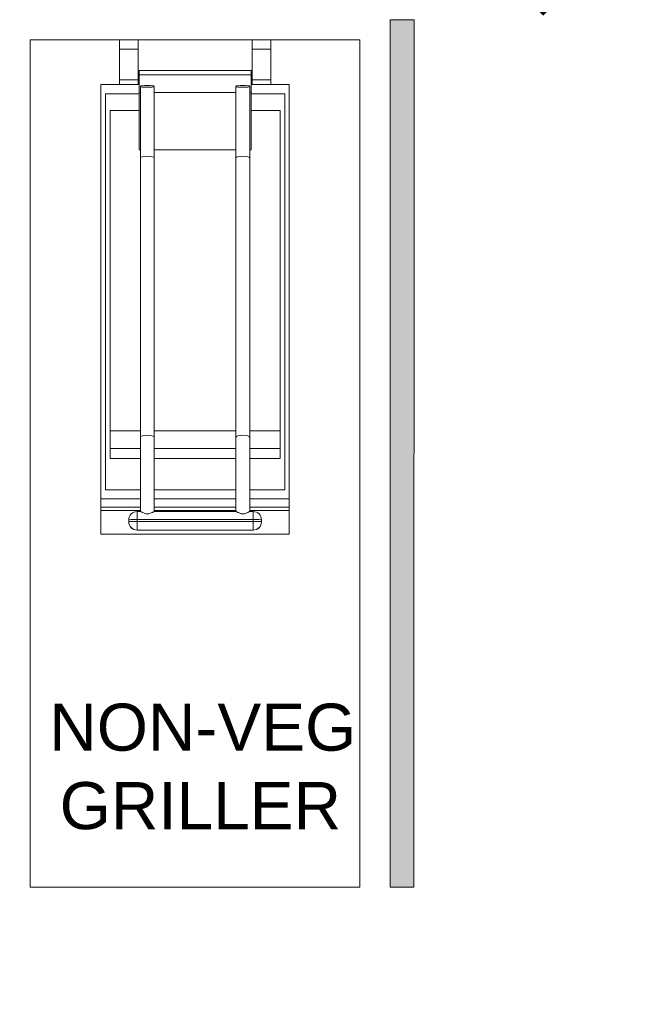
# Model space of a CAD drawing. Header units: millimetres. Extents: x -39166 to 36719, y -31650 to 11510.
# Tile 25 of 38: x 3251 to 3912, y 3119 to 4164. Entities that reach past the tile are written whole.
import ezdxf

# ---------------------------------------------------------------- set-up
doc = ezdxf.new("R2010")
doc.units = ezdxf.units.MM
doc.header["$LTSCALE"] = 500
doc.header["$MEASUREMENT"] = 0
doc.header["$PDMODE"] = 35
doc.header["$PDSIZE"] = -9
doc.linetypes.add('DOT2', pattern=[0.125, 0, -0.125])
for name, color, linetype, lineweight in [('02_EQUIPMENT-NON VEG', 1, 'Continuous', 0), ('02_EQUIPMENT-TEXT', 7, 'Continuous', 0), ('boh partition', 7, 'Continuous', 5), ('DIM', 7, 'Continuous', 9)]:
    doc.layers.add(name, color=color, linetype=linetype, lineweight=lineweight)
doc.styles.get("Standard").update_dxf_attribs({"font": 'arial.ttf', "height": 100})
doc.dimstyles.new('FT-Mts', dxfattribs={"dimscale": 10, "dimtxt": 20, "dimasz": 6, "dimexe": 5, "dimexo": 5, "dimgap": 2, "dimtad": 0, "dimtoh": 1, "dimdec": 0, "dimzin": 9, "dimdsep": 46, "dimtxsty": 'Standard', "dimblk": 'ARCHTICK', "dimcen": 5, "dimdle": 2, "dimclrd": 256, "dimclre": 253, "dimclrt": 6, "dimadec": 0, "dimazin": 2, "dimtfac": 1, "dimtdec": 0, "dimtofl": 0, "dimtmove": 0, "dimatfit": 3, "dimfxl": 0, "dimtolj": 1, "dimtzin": 0, "dimlwd": -1, "dimlwe": 0, "dimarcsym": 0})

# ---------------------------------------------------------------- blocks, each defined once
blk = doc.blocks.new('NON-VEG GRILLER')
for p, q in [((-10.21182266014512, 35.60591133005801), (-10.21182266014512, 36)), ((-9.423645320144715, 36), (-10.21182266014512, 36)), ((-9.423645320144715, 36), (-9.423645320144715, 35.60591133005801)), ((-4.576354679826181, 35.60591133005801), (-4.576354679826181, 36)), ((-3.788177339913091, 36), (-4.576354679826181, 36)), ((-3.788177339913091, 36), (-3.788177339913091, 35.60591133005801)), ((-10.21182266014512, 35.60591133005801), (-10.21182266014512, 34.29847211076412)), ((-10.21182266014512, 35.60591133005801), (-9.423645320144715, 35.60591133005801)), ((-9.423645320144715, 34.29847211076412), (-9.423645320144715, 35.60591133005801)), ((-4.576354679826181, 35.60591133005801), (-4.576354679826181, 34.29847211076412)), ((-4.576354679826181, 35.60591133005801), (-3.788177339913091, 35.60591133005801)), ((-3.788177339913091, 34.29847211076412), (-3.788177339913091, 35.60591133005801)), ((-9.38423645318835, 34.50812921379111), (-9.38423645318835, 34.69338270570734)), ((-9.38423645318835, 34.69338270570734), (-4.61576354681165, 34.69338270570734)), ((-9.38423645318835, 34.50812921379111), (-9.38423645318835, 33.75532232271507)), ((-9.38423645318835, 34.50812921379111), (-4.61576354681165, 34.50812921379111)), ((-4.61576354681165, 34.69338270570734), (-4.61576354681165, 34.50812921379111)), ((-4.61576354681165, 33.75532232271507), (-4.61576354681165, 34.50812921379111)), ((-10.21182266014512, 34.10142777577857), (-11.0000000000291, 34.10142777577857)), ((-11.0000000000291, 15), (-11.0000000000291, 34.10142777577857)), ((-10.21182266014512, 34.10142777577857), (-10.21182266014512, 34.29847211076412)), ((-9.423645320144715, 34.29847211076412), (-10.21182266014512, 34.29847211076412)), ((-10.21182266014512, 34.10142777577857), (-9.423645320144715, 34.10142777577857)), ((-9.423645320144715, 34.29847211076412), (-9.423645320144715, 34.10142777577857)), ((-9.38423645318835, 34.10142777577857), (-9.423645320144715, 34.10142777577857)), ((-9.3251231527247, 34.02312464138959), (-9.3251231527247, 30.98749187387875)), ((-8.733990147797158, 34.02312464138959), (-8.733990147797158, 30.98749187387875)), ((-5.266009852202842, 30.98749187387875), (-5.266009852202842, 34.02312464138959)), ((-4.6748768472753, 30.98749187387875), (-4.6748768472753, 34.02312464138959)), ((-4.576354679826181, 34.10142777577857), (-4.61576354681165, 34.10142777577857)), ((-4.576354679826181, 34.10142777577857), (-4.576354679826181, 34.29847211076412)), ((-3.788177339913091, 34.29847211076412), (-4.576354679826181, 34.29847211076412)), ((-4.576354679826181, 34.10142777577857), (-3.788177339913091, 34.10142777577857)), ((-3.788177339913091, 34.29847211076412), (-3.788177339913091, 34.10142777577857)), ((-3.000000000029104, 34.10142777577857), (-3.788177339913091, 34.10142777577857)), ((-3.000000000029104, 16.49400200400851), (-3.000000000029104, 34.10142777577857)), ((-10.80295566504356, 33.70733910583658), (-9.38423645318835, 33.70733910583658)), ((-10.80295566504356, 16.8880906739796), (-10.80295566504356, 33.70733910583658)), ((-9.38423645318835, 33.75532232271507), (-9.38423645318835, 31.32681610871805)), ((-9.38423645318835, 33.75532232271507), (-9.3251231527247, 33.75532232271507)), ((-8.733990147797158, 33.75532232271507), (-5.266009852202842, 33.75532232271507)), ((-4.6748768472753, 33.75532232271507), (-4.61576354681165, 33.75532232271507)), ((-4.61576354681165, 31.32681610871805), (-4.61576354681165, 33.75532232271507)), ((-4.61576354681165, 33.70733910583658), (-3.197044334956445, 33.70733910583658)), ((-3.197044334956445, 33.70733910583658), (-3.197044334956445, 16.8880906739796)), ((-10.60591133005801, 32.9978468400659), (-10.60591133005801, 19.38463268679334)), ((-10.60591133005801, 32.9978468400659), (-9.38423645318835, 32.9978468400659)), ((-4.61576354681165, 32.9978468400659), (-3.394088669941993, 32.9978468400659)), ((-3.394088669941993, 32.9978468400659), (-3.394088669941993, 19.38463268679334)), ((-9.38423645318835, 31.32681610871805), (-9.3251231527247, 31.32681610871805)), ((-9.3251231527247, 30.98749187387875), (-9.3251231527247, 19.10989582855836)), ((-8.733990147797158, 31.32681610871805), (-5.266009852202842, 31.32681610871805)), ((-8.733990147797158, 30.98749187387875), (-8.733990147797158, 19.10989582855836)), ((-5.266009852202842, 19.10989582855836), (-5.266009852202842, 30.98749187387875)), ((-4.6748768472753, 31.32681610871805), (-4.61576354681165, 31.32681610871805)), ((-4.6748768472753, 19.10989582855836), (-4.6748768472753, 30.98749187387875)), ((-10.60591133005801, 19.38463268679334), (-10.60591133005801, 18.63275618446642)), ((-10.60591133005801, 19.38463268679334), (-9.3251231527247, 19.38463268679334)), ((-8.733990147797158, 19.38463268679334), (-5.266009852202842, 19.38463268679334)), ((-4.6748768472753, 19.38463268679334), (-3.394088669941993, 19.38463268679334)), ((-3.394088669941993, 18.63275618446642), (-3.394088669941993, 19.38463268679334)), ((-9.3251231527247, 19.10989582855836), (-9.3251231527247, 15.96069842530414)), ((-8.733990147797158, 19.10989582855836), (-8.733990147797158, 15.96069842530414)), ((-5.266009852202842, 15.96069842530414), (-5.266009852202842, 19.10989582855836)), ((-4.6748768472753, 15.96069842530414), (-4.6748768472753, 19.10989582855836)), ((-10.60591133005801, 18.63275618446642), (-10.60591133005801, 18.21508582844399)), ((-9.3251231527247, 18.63275618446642), (-10.60591133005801, 18.63275618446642)), ((-5.266009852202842, 18.63275618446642), (-8.733990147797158, 18.63275618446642)), ((-3.394088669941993, 18.63275618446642), (-4.6748768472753, 18.63275618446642)), ((-3.394088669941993, 18.21508582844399), (-3.394088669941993, 18.63275618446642)), ((-10.60591133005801, 18.21508582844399), (-9.3251231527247, 18.21508582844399)), ((-8.733990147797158, 18.21508582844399), (-5.266009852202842, 18.21508582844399)), ((-4.6748768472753, 18.21508582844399), (-3.394088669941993, 18.21508582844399)), ((-9.3251231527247, 16.8880906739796), (-10.80295566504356, 16.8880906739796)), ((-5.266009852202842, 16.8880906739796), (-8.733990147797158, 16.8880906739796)), ((-3.197044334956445, 16.8880906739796), (-4.6748768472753, 16.8880906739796)), ((-9.3251231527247, 16.49400200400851), (-11.0000000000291, 16.49400200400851)), ((-5.266009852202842, 16.49400200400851), (-8.733990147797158, 16.49400200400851)), ((-3.000000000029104, 16.49400200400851), (-4.6748768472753, 16.49400200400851)), ((-3.000000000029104, 16.14655967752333), (-3.000000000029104, 16.49400200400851)), ((-9.3251231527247, 16.14655967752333), (-11.0000000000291, 16.14655967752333)), ((-9.3251231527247, 16.00758274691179), (-11.0000000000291, 16.00758274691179)), ((-9.463054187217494, 15.96069842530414), (-9.463054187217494, 15.61839676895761)), ((-9.320550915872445, 15.96069842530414), (-9.463054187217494, 15.96069842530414)), ((-9.320464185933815, 15.96060909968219), (-9.3121507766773, 15.95894380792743)), ((-9.3121507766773, 15.95894380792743), (-9.299748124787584, 15.95405836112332)), ((-9.299748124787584, 15.95405836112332), (-9.283542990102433, 15.94631558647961)), ((-9.283542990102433, 15.94631558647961), (-9.264264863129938, 15.9364866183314)), ((-9.264264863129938, 15.9364866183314), (-9.24269585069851, 15.92537086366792)), ((-9.24269585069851, 15.92537086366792), (-9.218820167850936, 15.91335552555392)), ((-9.218820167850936, 15.91335552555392), (-9.192028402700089, 15.90069773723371)), ((-9.192028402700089, 15.90069773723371), (-9.162724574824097, 15.88829468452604)), ((-8.896388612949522, 15.88829468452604), (-8.867084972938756, 15.90069773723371)), ((-8.867084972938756, 15.90069773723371), (-8.840293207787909, 15.91335552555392)), ((-8.840293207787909, 15.91335552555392), (-8.816417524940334, 15.92537086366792)), ((-8.816417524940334, 15.92537086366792), (-8.79484832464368, 15.9364866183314)), ((-8.79484832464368, 15.9364866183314), (-8.775570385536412, 15.94631558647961)), ((-8.775570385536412, 15.94631558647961), (-8.759365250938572, 15.95405836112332)), ((-8.759365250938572, 15.95405836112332), (-8.746962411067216, 15.95894380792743)), ((-8.746962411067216, 15.95894380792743), (-8.73864918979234, 15.96060909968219)), ((-5.261437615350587, 15.96069842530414), (-8.738562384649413, 15.96069842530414)), ((-5.266009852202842, 16.14655967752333), (-8.733990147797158, 16.14655967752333)), ((-5.266009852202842, 16.00758274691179), (-8.733990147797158, 16.00758274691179)), ((-5.261350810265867, 15.96060909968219), (-5.253037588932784, 15.95894380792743)), ((-5.253037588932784, 15.95894380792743), (-5.24063474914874, 15.95405836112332)), ((-5.24063474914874, 15.95405836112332), (-5.224429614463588, 15.94631558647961)), ((-5.224429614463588, 15.94631558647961), (-5.205151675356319, 15.9364866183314)), ((-5.205151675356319, 15.9364866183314), (-5.183582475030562, 15.92537086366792)), ((-5.183582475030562, 15.92537086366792), (-5.159706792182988, 15.91335552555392)), ((-5.159706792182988, 15.91335552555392), (-5.132915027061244, 15.90069773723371)), ((-5.132915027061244, 15.90069773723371), (-5.103611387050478, 15.88829468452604)), ((-4.837275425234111, 15.88829468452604), (-4.807971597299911, 15.90069773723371)), ((-4.807971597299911, 15.90069773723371), (-4.781179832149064, 15.91335552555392)), ((-4.781179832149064, 15.91335552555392), (-4.75730414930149, 15.92537086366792)), ((-4.75730414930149, 15.92537086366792), (-4.735735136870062, 15.9364866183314)), ((-4.735735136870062, 15.9364866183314), (-4.716457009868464, 15.94631558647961)), ((-4.716457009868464, 15.94631558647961), (-4.700251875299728, 15.95405836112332)), ((-4.700251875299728, 15.95405836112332), (-4.687849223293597, 15.95894380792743)), ((-4.687849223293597, 15.95894380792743), (-4.679535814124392, 15.96060909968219)), ((-4.536945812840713, 15.96069842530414), (-4.679449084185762, 15.96069842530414)), ((-3.000000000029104, 16.14655967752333), (-4.6748768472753, 16.14655967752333)), ((-3.000000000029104, 16.00758274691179), (-4.6748768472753, 16.00758274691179)), ((-4.536945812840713, 15.61839676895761), (-4.536945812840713, 15.96069842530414)), ((-3.000000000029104, 16.00758274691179), (-3.000000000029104, 16.14655967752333)), ((-3.000000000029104, 15), (-3.000000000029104, 16.00758274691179)), ((-9.817733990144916, 15.60601862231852), (-9.817733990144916, 15.52724890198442)), ((-9.817733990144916, 15.52724890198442), (-9.817733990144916, 15.52449820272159)), ((-9.463054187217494, 15.61839676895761), (-4.536945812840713, 15.61839676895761)), ((-9.463054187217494, 15.53962704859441), (-9.463054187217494, 15.61839676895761)), ((-9.463054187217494, 15.53962704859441), (-9.463054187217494, 15.17278516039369)), ((-4.536945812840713, 15.53962704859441), (-9.463054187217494, 15.53962704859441)), ((-9.162724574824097, 15.88829468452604), (-9.131315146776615, 15.87708275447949)), ((-9.131315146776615, 15.87708275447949), (-9.09823476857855, 15.86814239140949)), ((-9.09823476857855, 15.86814239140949), (-9.064101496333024, 15.86225079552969)), ((-9.064101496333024, 15.86225079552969), (-9.029556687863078, 15.86012732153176)), ((-9.029556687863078, 15.86012732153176), (-8.995011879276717, 15.86225079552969)), ((-8.995011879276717, 15.86225079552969), (-8.960878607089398, 15.86814239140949)), ((-8.960878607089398, 15.86814239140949), (-8.927798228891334, 15.87708275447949)), ((-8.927798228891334, 15.87708275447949), (-8.896388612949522, 15.88829468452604)), ((-5.103611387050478, 15.88829468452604), (-5.072201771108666, 15.87708275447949)), ((-5.072201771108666, 15.87708275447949), (-5.039121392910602, 15.86814239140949)), ((-5.039121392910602, 15.86814239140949), (-5.004988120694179, 15.86225079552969)), ((-5.004988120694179, 15.86225079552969), (-4.970443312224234, 15.86012732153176)), ((-4.970443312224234, 15.86012732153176), (-4.935898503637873, 15.86225079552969)), ((-4.935898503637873, 15.86225079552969), (-4.90176523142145, 15.86814239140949)), ((-4.90176523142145, 15.86814239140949), (-4.868684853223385, 15.87708275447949)), ((-4.868684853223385, 15.87708275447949), (-4.837275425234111, 15.88829468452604)), ((-4.536945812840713, 15.61839676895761), (-4.536945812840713, 15.53962704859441)), ((-4.536945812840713, 15.17278516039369), (-4.536945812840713, 15.53962704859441)), ((-4.18226600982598, 15.52724890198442), (-4.18226600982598, 15.60601862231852)), ((-4.18226600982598, 15.52449820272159), (-4.18226600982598, 15.52724890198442)), ((-9.463054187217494, 15.17278516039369), (-4.536945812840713, 15.17278516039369)), ((-9.463054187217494, 15.17003446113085), (-9.463054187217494, 15.17278516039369)), ((-9.463054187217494, 15.17003446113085), (-9.463054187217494, 15.16981839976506)), ((-4.536945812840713, 15.17003446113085), (-9.463054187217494, 15.17003446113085)), ((-4.536945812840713, 15.16981839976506), (-9.463054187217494, 15.16981839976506)), ((-4.536945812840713, 15.17278516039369), (-4.536945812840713, 15.17003446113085)), ((-4.536945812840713, 15.16981839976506), (-4.536945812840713, 15.17003446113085)), ((-3.000000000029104, 15), (-11.0000000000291, 15))]:
    blk.add_line(p, q)
blk.add_lwpolyline([(-14, 36), (0, 36), (0, 0), (-14, 0)], close=True)
for centre, radius, start, end in [((-9.463054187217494, 15.60601862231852), 0.3546798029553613, 90, 180), ((-4.536945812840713, 15.60601862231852), 0.3546798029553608, 0, 90), ((-9.463054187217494, 15.52449820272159), 0.3546798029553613, 180, 270), ((-4.536945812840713, 15.52449820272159), 0.3546798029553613, 270, 0)]:
    blk.add_arc(centre, radius, start, end)
for centre, major_axis, ratio in [((-9.029556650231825, 34.02312464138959), (0.2955665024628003, 2.121379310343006e-14), 0.1391731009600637), ((-4.970443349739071, 34.02312464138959), (0.2955665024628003, -6.904433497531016e-15), 0.1391731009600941)]:
    blk.add_ellipse(centre, major_axis=major_axis, ratio=ratio)
for centre, major_axis, ratio, start_param, end_param in [((-9.029556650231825, 30.98749187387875), (-0.2955665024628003, 0), 0.2212550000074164, 3.141592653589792, 6.283185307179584), ((-4.970443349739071, 30.98749187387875), (-0.2955665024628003, 0), 0.2212550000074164, 3.141592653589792, 6.283185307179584), ((-9.029556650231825, 19.10989582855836), (-0.2955665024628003, 0), 0.3026854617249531, 3.141592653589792, 6.283185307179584), ((-4.970443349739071, 19.10989582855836), (-0.2955665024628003, 0), 0.3026854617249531, 3.141592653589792, 6.283185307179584), ((-9.463054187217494, 15.60601862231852), (-0.3546798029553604, 4.858600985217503e-13), 0.03489949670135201, 4.712388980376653, 6.283185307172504), ((-9.463054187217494, 15.52724890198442), (-0.3546798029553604, 2.341280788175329e-14), 0.03489949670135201, -1.570796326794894, 1.8878e-12), ((-9.463054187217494, 15.52724890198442), (0.3546798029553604, 5.143974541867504e-10), 0.9993908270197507, 3.141592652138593, 4.712388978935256), ((-9.463054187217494, 15.52449820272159), (0.3546798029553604, 9.852088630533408e-10), 0.9993908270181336, 3.141592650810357, 4.712388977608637), ((-4.536945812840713, 15.60601862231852), (0.3546798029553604, 2.341280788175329e-14), 0.03489949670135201, -1.8914e-12, 1.570796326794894), ((-4.536945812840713, 15.52724890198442), (-0.3546798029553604, 1.789950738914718e-14), 0.03489949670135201, 3.141592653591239, 4.712388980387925), ((-4.536945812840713, 15.52724890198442), (0.3546798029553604, 3.191872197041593e-10), 0.9993908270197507, 4.712388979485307, 6.283185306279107), ((-4.536945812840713, 15.52449820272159), (-0.3546798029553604, 1.516678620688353e-10), 0.9993908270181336, 1.570796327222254, 3.141592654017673)]:
    blk.add_ellipse(centre, major_axis=major_axis, ratio=ratio, start_param=start_param, end_param=end_param)
at = {"layer": '02_EQUIPMENT-TEXT', "insert": (-16.87405908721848, 7.79910168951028), "char_height": 1.999992, "width": 20.0116854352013, "attachment_point": 1}
blk.add_mtext('{\\W4.740442; }NON-VEG\\P{\\W5.307226; }GRILLER', dxfattribs=at)
blk = doc.blocks.new('_ArchTick')
at = {"color": 0, "linetype": 'ByBlock', "const_width": 0.15}
blk.add_lwpolyline([(-0.5, -0.5), (0.5, 0.5)], dxfattribs=at)
blk = doc.blocks.new('*D53')
at = {"layer": 'DEFPOINTS', "color": 0}
for p in [(3833.419881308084, 4239.512872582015), (4995.919881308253, 4239.512872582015), (4995.919881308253, 4202)]:
    blk.add_point(p, dxfattribs=at)
at = {"layer": 'DIM'}
blk.add_line((3813.419881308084, 4202), (5015.919881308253, 4202), dxfattribs=at)
at = {"layer": 'DIM', "color": 253, "linetype": 'DOT2', "lineweight": 0}
for p, q in [((3833.419881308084, 4189.512872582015), (3833.419881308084, 4152)), ((4995.919881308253, 4189.512872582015), (4995.919881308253, 4152))]:
    blk.add_line(p, q, dxfattribs=at)
at = {"layer": 'DIM', "xscale": 60, "yscale": 60, "zscale": 60, "rotation": 180}
blk.add_blockref('_ArchTick', (3833.419881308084, 4202), dxfattribs=at)
at = {"layer": 'DIM', "xscale": 60, "yscale": 60, "zscale": 60}
blk.add_blockref('_ArchTick', (4995.919881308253, 4202), dxfattribs=at)
at = {"layer": 'DIM', "color": 0, "char_height": 100, "attachment_point": 5}
for s, insert in [('\\A1;1165', (4414.669881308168, 4273.057298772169)), ('\\A1;[3\'-11"]', (4414.669881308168, 4117.914051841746))]:
    blk.add_mtext(s, dxfattribs=dict(at, insert=insert))
blk = doc.blocks.new('*U66')
at = {"layer": 'boh partition'}
h = blk.add_hatch(color=256, dxfattribs=at)
h.dxf.hatch_style = 1
h.paths.add_polyline_path([(-22.54095401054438, 1049.932989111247), (2.858996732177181, 1049.863822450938), (0.3502006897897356, 128.5986036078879), (-25.04974993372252, 128.6677707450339)])
blk.add_lwpolyline([(-22.54095401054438, 1049.932989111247), (2.858996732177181, 1049.863822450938), (0.3502006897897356, 128.5986036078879), (-25.04974993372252, 128.6677707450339)], close=True, dxfattribs=at)

msp = doc.modelspace()

# ---------------------------------------------------------------- linework, layer by layer
at = {"ltscale": 0.05}
msp.add_circle((3119.5, 6013.5), 3640.229371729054, dxfattribs=at)

# ---------------------------------------------------------------- block references
at = {"rotation": 0.1521783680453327}
msp.add_blockref('*U66', (3669.445702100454, 3114.479949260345), dxfattribs=at)
at = {"layer": '02_EQUIPMENT-NON VEG', "xscale": 25, "yscale": 25, "zscale": 25}
msp.add_blockref('NON-VEG GRILLER', (3612.109466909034, 3243.079880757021), dxfattribs=at)

# ---------------------------------------------------------------- dimensions: what is measured, and where the dimension line sits
at = {"layer": 'DIM'}
dim = msp.add_linear_dim(base=(4995.919881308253, 4202), p1=(3833.419881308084, 4239.512872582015), p2=(4995.919881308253, 4239.512872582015), dimstyle='FT-Mts', override={"dimtxt": 8, "dimtad": 1, "dimtoh": 0, "dimrnd": 5, "dimpost": '\\X', "dimclrt": 0, "dimfxl": 2}, dxfattribs=at)
dim.commit()
dim.dimension.update_dxf_attribs({"geometry": '*D53', "text_midpoint": (4414.669881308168, 4202)})

doc.saveas('drawing.dxf')
